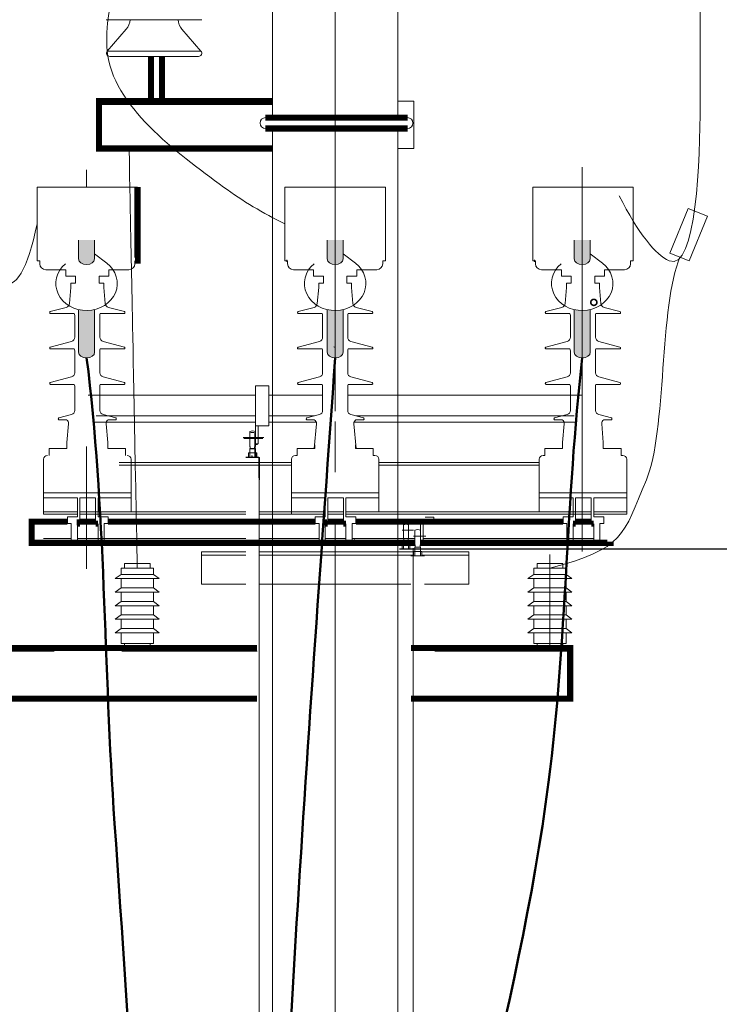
# Model space of a CAD drawing. Header units: millimetres. Extents: x 0 to 630, y 0 to 297.
# Tile 17 of 22: x 215 to 236, y 204 to 233. Entities that reach past the tile are written whole.
import ezdxf

# ---------------------------------------------------------------- set-up
doc = ezdxf.new("R2010")
doc.units = ezdxf.units.MM
for name, pattern in [('K5LT_AXLED', [26.939054, 22.439054, -1.5, 1.5, -1.5]), ('K5LT_BASIC', [0]), ('K5LT_DASHED', [6, 4, -2]), ('K5LT_THIN', [0]), ('K5LT_THIN_INCLUDED_TO_HATCHING', [0])]:
    doc.linetypes.add(name, pattern=pattern)
doc.layers.add('Системный слой', color=7, linetype='Continuous')
doc.styles.add('KDIMTEXTSTYLE', font='GOST_AU.SHX', dxfattribs={"width": 0.96, "oblique": 15, "height": 5})
doc.dimstyles.new('KDIMSTYLE (0.02)', dxfattribs={"dimtxt": 5, "dimasz": 1, "dimexe": 2, "dimexo": 0, "dimgap": 1, "dimtad": 1, "dimlfac": 50, "dimtxsty": 'KDIMTEXTSTYLE', "dimsah": 1, "dimcen": 0, "dimdle": 1, "dimadec": 0, "dimazin": 0, "dimtfac": 0.667, "dimtmove": 0, "dimatfit": 3, "dimfxl": 1, "dimtvp": 1, "dimtolj": 1, "dimtzin": 0, "dimarcsym": 0})

# ---------------------------------------------------------------- blocks, each defined once
blk = doc.blocks.new('U25')
at = {"layer": 'Системный слой', "color": 7, "linetype": 'K5LT_THIN', "lineweight": 18}
for p, q in [((234.783, 227.236), (234.24, 225.913)), ((235.346, 227.004), (234.783, 227.236)), ((234.804, 225.682), (235.346, 227.004)), ((234.24, 225.913), (234.804, 225.682))]:
    blk.add_line(p, q, dxfattribs=at)
blk = doc.blocks.new('KDIMARROW_03')
at = {"layer": 'Системный слой', "color": 0, "linetype": 'K5LT_THIN', "lineweight": 18}
for p, q in [((-1.061, -1.061), (1.061, 1.061)), ((0, 0), (-1, 0)), ((0, 0), (2, 0))]:
    blk.add_line(p, q, dxfattribs=at)

msp = doc.modelspace()

# ---------------------------------------------------------------- hatches: boundary and pattern name
at = {"layer": 'Системный слой', "true_color": 0xff0000}
for points in [[(217.22713, 225.89706), (217.22713, 226.2991), (216.75331, 226.2991), (216.75332, 225.74261), (216.7627, 225.69684), (216.79012, 225.6547), (216.83339, 225.61953), (216.8891, 225.5941), (216.95281, 225.58045), (217.01949, 225.57965), (217.08385, 225.59176), (217.1408, 225.61583), (217.1858, 225.64994), (217.21531, 225.6914), (217.22698, 225.73692), (217.22713, 225.74261)], [(224.57739, 225.89706), (224.57739, 226.2991), (224.10358, 226.2991), (224.10358, 225.74261), (224.11297, 225.69684), (224.14039, 225.6547), (224.18366, 225.61953), (224.23936, 225.5941), (224.30308, 225.58045), (224.36976, 225.57965), (224.43412, 225.59176), (224.49106, 225.61583), (224.53607, 225.64994), (224.56558, 225.6914), (224.57725, 225.73692), (224.57739, 225.74261)], [(231.88263, 225.89706), (231.88263, 226.2991), (231.40882, 226.2991), (231.40882, 225.74261), (231.4182, 225.69684), (231.44562, 225.6547), (231.4889, 225.61953), (231.5446, 225.5941), (231.60831, 225.58045), (231.675, 225.57965), (231.73936, 225.59176), (231.7963, 225.61583), (231.84131, 225.64994), (231.87081, 225.6914), (231.88249, 225.73692), (231.88263, 225.74261)], [(216.75568, 224.24193), (216.75569, 222.98003), (216.7654, 222.93429), (216.79312, 222.89224), (216.83664, 222.85722), (216.89252, 222.83199), (216.95634, 222.81855), (217.02302, 222.81798), (217.0873, 222.83031), (217.14407, 222.85457), (217.18883, 222.88884), (217.21804, 222.9304), (217.22939, 222.97596), (217.2295, 222.98084), (217.22949, 224.24337), (217.10769, 224.22175), (216.98369, 224.21497), (216.85981, 224.22315)], [(224.10595, 224.24193), (224.10595, 222.98003), (224.11567, 222.93429), (224.14338, 222.89224), (224.18691, 222.85722), (224.24279, 222.83199), (224.3066, 222.81855), (224.37329, 222.81798), (224.43756, 222.83031), (224.49433, 222.85457), (224.5391, 222.88884), (224.56831, 222.9304), (224.57966, 222.97596), (224.57976, 222.98084), (224.57976, 224.24337), (224.45796, 224.22175), (224.33396, 224.21497), (224.21008, 224.22315)], [(231.41119, 224.24193), (231.41119, 222.98003), (231.4209, 222.93429), (231.44862, 222.89224), (231.49214, 222.85722), (231.54803, 222.83199), (231.61184, 222.81855), (231.67852, 222.81798), (231.7428, 222.83031), (231.79957, 222.85457), (231.84433, 222.88884), (231.87355, 222.9304), (231.88489, 222.97596), (231.885, 222.98084), (231.885, 224.24337), (231.76319, 224.22175), (231.63919, 224.21497), (231.51531, 224.22315)]]:
    msp.add_hatch(color=1, dxfattribs=at).paths.add_polyline_path(points)

# ---------------------------------------------------------------- linework, layer by layer
at = {"layer": 'Системный слой', "color": 7, "linetype": 'K5LT_AXLED', "lineweight": 18}
for p, q in [((224.34049, 33.86288), (224.34049, 271.81437)), ((230.69049, 214.23639), (230.69049, 216.99639))]:
    msp.add_line(p, q, dxfattribs=at)
at = {"layer": 'Системный слой', "color": 7, "linetype": 'K5LT_THIN', "lineweight": 18}
for p, q in [((226.19049, 237.88384), (226.19049, 229.92033)), ((222.49049, 229.92033), (222.49049, 234.53711)), ((217.5743, 232.81803), (220.40207, 232.81803)), ((218.16446, 232.53998), (217.60291, 231.88863)), ((219.81191, 232.53998), (220.37346, 231.88863)), ((217.60291, 231.88863), (220.37346, 231.88863)), ((217.67511, 231.73105), (220.30126, 231.73105)), ((226.19049, 230.40894), (226.6643, 230.40894)), ((226.6643, 230.40894), (226.6643, 229.00894)), ((217.35825, 230.30894), (222.49049, 230.30894)), ((222.49049, 212.11711), (222.49049, 229.60033)), ((226.19049, 229.60033), (226.19049, 212.11711)), ((226.6643, 229.00894), (226.19049, 229.00894)), ((218.11049, 216.73639), (218.87049, 216.73639)), ((218.11049, 216.73639), (218.11049, 216.60042)), ((218.87049, 216.73639), (218.87049, 216.60042)), ((230.31049, 216.73639), (231.07049, 216.73639)), ((230.31049, 216.73639), (230.31049, 216.60042)), ((231.07049, 216.73639), (231.07049, 216.60042)), ((217.84049, 216.28625), (218.01049, 216.41263)), ((218.01049, 216.60042), (218.97049, 216.60042)), ((218.01049, 216.60042), (218.01049, 216.41263)), ((218.97049, 216.41263), (218.01049, 216.41263)), ((218.97049, 216.60042), (218.97049, 216.41263)), ((219.14049, 216.28625), (218.97049, 216.41263)), ((230.04049, 216.28625), (230.21049, 216.41263)), ((230.21049, 216.60042), (231.17049, 216.60042)), ((230.21049, 216.60042), (230.21049, 216.41263)), ((231.17049, 216.41263), (230.21049, 216.41263)), ((231.17049, 216.60042), (231.17049, 216.41263)), ((231.34049, 216.28625), (231.17049, 216.41263)), ((217.84049, 216.28625), (219.14049, 216.28625)), ((218.01049, 216.28625), (218.01049, 216.01263)), ((218.97049, 216.28625), (218.97049, 216.01263)), ((230.04049, 216.28625), (231.34049, 216.28625)), ((230.21049, 216.28625), (230.21049, 216.01263)), ((231.17049, 216.28625), (231.17049, 216.01263)), ((217.84049, 215.88625), (218.01049, 216.01263)), ((217.84049, 215.88625), (219.14049, 215.88625)), ((218.97049, 216.01263), (218.01049, 216.01263)), ((218.01049, 215.88625), (218.01049, 215.61263)), ((219.14049, 215.88625), (218.97049, 216.01263)), ((218.97049, 215.88625), (218.97049, 215.61263)), ((230.04049, 215.88625), (230.21049, 216.01263)), ((230.04049, 215.88625), (231.34049, 215.88625)), ((231.17049, 216.01263), (230.21049, 216.01263)), ((230.21049, 215.88625), (230.21049, 215.61263)), ((231.34049, 215.88625), (231.17049, 216.01263)), ((231.17049, 215.88625), (231.17049, 215.61263)), ((217.84049, 215.48625), (218.01049, 215.61263)), ((218.97049, 215.61263), (218.01049, 215.61263)), ((219.14049, 215.48625), (218.97049, 215.61263)), ((230.04049, 215.48625), (230.21049, 215.61263)), ((231.17049, 215.61263), (230.21049, 215.61263)), ((231.34049, 215.48625), (231.17049, 215.61263)), ((217.84049, 215.48625), (219.14049, 215.48625)), ((217.84049, 215.08625), (218.01049, 215.21263)), ((218.01049, 215.48625), (218.01049, 215.21263)), ((218.97049, 215.21263), (218.01049, 215.21263)), ((218.97049, 215.48625), (218.97049, 215.21263)), ((219.14049, 215.08625), (218.97049, 215.21263)), ((230.04049, 215.48625), (231.34049, 215.48625)), ((230.04049, 215.08625), (230.21049, 215.21263)), ((230.21049, 215.48625), (230.21049, 215.21263)), ((231.17049, 215.21263), (230.21049, 215.21263)), ((231.17049, 215.48625), (231.17049, 215.21263)), ((231.34049, 215.08625), (231.17049, 215.21263)), ((217.84049, 215.08625), (219.14049, 215.08625)), ((218.01049, 215.08625), (218.01049, 214.81263)), ((218.97049, 215.08625), (218.97049, 214.81263)), ((230.04049, 215.08625), (231.34049, 215.08625)), ((230.21049, 215.08625), (230.21049, 214.81263)), ((231.17049, 215.08625), (231.17049, 214.81263)), ((217.84049, 214.68625), (218.01049, 214.81263)), ((217.84049, 214.68625), (219.14049, 214.68625)), ((218.97049, 214.81263), (218.01049, 214.81263)), ((218.01049, 214.68625), (218.01049, 214.37236)), ((219.14049, 214.68625), (218.97049, 214.81263)), ((218.97049, 214.68625), (218.97049, 214.37236)), ((230.04049, 214.68625), (230.21049, 214.81263)), ((230.04049, 214.68625), (231.34049, 214.68625)), ((231.17049, 214.81263), (230.21049, 214.81263)), ((230.21049, 214.68625), (230.21049, 214.37236)), ((231.34049, 214.68625), (231.17049, 214.81263)), ((231.17049, 214.68625), (231.17049, 214.37236)), ((218.01049, 214.37236), (218.97049, 214.37236)), ((218.11049, 214.23639), (218.11049, 214.37236)), ((218.87049, 214.23639), (218.87049, 214.37236)), ((230.21049, 214.37236), (231.17049, 214.37236)), ((230.31049, 214.23639), (230.31049, 214.37236)), ((231.07049, 214.23639), (231.07049, 214.37236)), ((218.87049, 214.23639), (218.11049, 214.23639)), ((231.07049, 214.23639), (230.31049, 214.23639)), ((222.09765, 208.50528), (222.09765, 119.99885)), ((226.64738, 120.94951), (226.64738, 208.36579))]:
    msp.add_line(p, q, dxfattribs=at)
at = {"layer": 'Системный слой', "color": 7, "linetype": 'K5LT_THIN_INCLUDED_TO_HATCHING', "lineweight": 18}
for p, q in [((216.99022, 228.3816), (216.99022, 227.86906)), ((231.64572, 228.45513), (231.64572, 217.09018)), ((215.5283, 227.86906), (218.49717, 227.86906)), ((215.5283, 227.86906), (215.5283, 225.68761)), ((222.85606, 227.86906), (225.82492, 227.86906)), ((222.85606, 227.86906), (222.85606, 225.68761)), ((225.82492, 227.86906), (225.82492, 225.68761)), ((230.18381, 227.86906), (233.15267, 227.86906)), ((230.18381, 227.86906), (230.18381, 225.68761)), ((233.15267, 227.86906), (233.15267, 225.68761)), ((216.75331, 226.2991), (216.75332, 225.74261)), ((217.22713, 226.2991), (217.22713, 225.74261)), ((224.10358, 226.2991), (224.10358, 225.74261)), ((224.57739, 226.2991), (224.57739, 225.74261)), ((231.40882, 226.2991), (231.40882, 225.74261)), ((231.64572, 226.2991), (231.64572, 225.32837)), ((231.88263, 226.2991), (231.88263, 225.74261)), ((217.22713, 225.89706), (217.58875, 225.61837)), ((222.91032, 225.71331), (222.91032, 225.65372)), ((224.57739, 225.89706), (224.93902, 225.61837)), ((230.23807, 225.71331), (230.23807, 225.65372)), ((231.88263, 225.89706), (232.24425, 225.61837)), ((215.5283, 225.68761), (215.60509, 225.68761)), ((215.60509, 225.60083), (215.60509, 225.68761)), ((215.60509, 225.67244), (215.60509, 225.61285)), ((215.78424, 225.42167), (216.3729, 225.42167)), ((216.3729, 225.42167), (216.3729, 225.22787)), ((217.65258, 225.42167), (218.24123, 225.42167)), ((217.65258, 225.22787), (217.65258, 225.42167)), ((218.42039, 225.60083), (218.42039, 225.68761)), ((222.85606, 225.68761), (222.93284, 225.68761)), ((222.93284, 225.60083), (222.93284, 225.68761)), ((222.93284, 225.67244), (222.93284, 225.61285)), ((223.11199, 225.42167), (223.70065, 225.42167)), ((223.70065, 225.42167), (223.70065, 225.22787)), ((224.98033, 225.42167), (225.56898, 225.42167)), ((224.98033, 225.22787), (224.98033, 225.42167)), ((225.74814, 225.68761), (225.82492, 225.68761)), ((225.74814, 225.60083), (225.74814, 225.68761)), ((230.18381, 225.68761), (230.26059, 225.68761)), ((230.26059, 225.60083), (230.26059, 225.68761)), ((230.26059, 225.67244), (230.26059, 225.61285)), ((230.43974, 225.42167), (231.0284, 225.42167)), ((231.0284, 225.42167), (231.0284, 225.22787)), ((232.30808, 225.42167), (232.89673, 225.42167)), ((232.30808, 225.22787), (232.30808, 225.42167)), ((233.07589, 225.68761), (233.15267, 225.68761)), ((233.07589, 225.60083), (233.07589, 225.68761)), ((216.3729, 225.22787), (216.66722, 225.22787)), ((216.66722, 225.22787), (216.66722, 225.02312)), ((217.35825, 225.22787), (217.65258, 225.22787)), ((217.35825, 225.02312), (217.35825, 225.22787)), ((223.70065, 225.22787), (223.99497, 225.22787)), ((223.99497, 225.22787), (223.99497, 225.02312)), ((224.686, 225.22787), (224.98033, 225.22787)), ((224.686, 225.02312), (224.686, 225.22787)), ((231.0284, 225.22787), (231.32272, 225.22787)), ((231.32272, 225.22787), (231.32272, 225.02312)), ((232.01375, 225.22787), (232.30808, 225.22787)), ((232.01375, 225.02312), (232.01375, 225.22787)), ((216.52646, 224.89515), (216.48512, 224.42264)), ((216.52646, 225.02312), (216.52646, 224.89515)), ((216.66722, 225.02312), (216.52646, 225.02312)), ((217.49902, 225.02312), (217.35825, 225.02312)), ((217.49902, 224.89515), (217.49902, 225.02312)), ((217.54035, 224.42264), (217.49902, 224.89515)), ((223.85421, 224.89515), (223.81287, 224.42264)), ((223.85421, 225.02312), (223.85421, 224.89515)), ((223.99497, 225.02312), (223.85421, 225.02312)), ((224.34049, 225.07012), (224.34049, 221.23468)), ((224.82677, 225.02312), (224.686, 225.02312)), ((224.82677, 224.89515), (224.82677, 225.02312)), ((224.86811, 224.42264), (224.82677, 224.89515)), ((231.18196, 224.89515), (231.14062, 224.42264)), ((231.18196, 225.02312), (231.18196, 224.89515)), ((231.32272, 225.02312), (231.18196, 225.02312)), ((232.15452, 225.02312), (232.01375, 225.02312)), ((232.15452, 224.89515), (232.15452, 225.02312)), ((232.19586, 224.42264), (232.15452, 224.89515)), ((216.39076, 224.31018), (215.91838, 224.18361)), ((216.75568, 224.24193), (216.75569, 222.98027)), ((217.22949, 224.24337), (217.2295, 222.98084)), ((218.10709, 224.18361), (217.63472, 224.31018)), ((223.71851, 224.31018), (223.24613, 224.18361)), ((224.10595, 224.24193), (224.10595, 222.98027)), ((224.57976, 224.24337), (224.57976, 222.98084)), ((225.43484, 224.18361), (224.96247, 224.31018)), ((231.04626, 224.31018), (230.57388, 224.18361)), ((231.41119, 224.24193), (231.41119, 222.98027)), ((231.885, 224.24337), (231.885, 222.98084)), ((232.76259, 224.18361), (232.29022, 224.31018)), ((215.89941, 224.15889), (215.89941, 224.15627)), ((216.62831, 224.13067), (215.92501, 224.13067)), ((216.64163, 224.07383), (216.64163, 223.42626)), ((217.38384, 223.42626), (217.38384, 224.07383)), ((218.10047, 224.13067), (217.39716, 224.13067)), ((218.12606, 224.15627), (218.12606, 224.15889)), ((223.22717, 224.15889), (223.22717, 224.15627)), ((223.95606, 224.13067), (223.25276, 224.13067)), ((223.96938, 224.07383), (223.96938, 223.42626)), ((224.7116, 223.42626), (224.7116, 224.07383)), ((225.42822, 224.13067), (224.72491, 224.13067)), ((225.45381, 224.15627), (225.45381, 224.15889)), ((230.55491, 224.15889), (230.55491, 224.15627)), ((231.28381, 224.13067), (230.58051, 224.13067)), ((231.29713, 224.07383), (231.29713, 223.42626)), ((232.03935, 223.42626), (232.03935, 224.07383)), ((232.75597, 224.13067), (232.05266, 224.13067)), ((232.78156, 224.15627), (232.78156, 224.15889)), ((215.89941, 223.10955), (215.89941, 223.10693)), ((216.54678, 223.30265), (215.91838, 223.13427)), ((216.62831, 223.08134), (215.92501, 223.08134)), ((218.10047, 223.08134), (217.39716, 223.08134)), ((218.10709, 223.13427), (217.47869, 223.30265)), ((218.12606, 223.10693), (218.12606, 223.10955)), ((223.22717, 223.10955), (223.22717, 223.10693)), ((223.87453, 223.30265), (223.24613, 223.13427)), ((223.95606, 223.08134), (223.25276, 223.08134)), ((225.42822, 223.08134), (224.72491, 223.08134)), ((225.43484, 223.13427), (224.80644, 223.30265)), ((225.45381, 223.10693), (225.45381, 223.10955)), ((230.55491, 223.10955), (230.55491, 223.10693)), ((231.20228, 223.30265), (230.57388, 223.13427)), ((231.28381, 223.08134), (230.58051, 223.08134)), ((232.75597, 223.08134), (232.05266, 223.08134)), ((232.76259, 223.13427), (232.13419, 223.30265)), ((232.78156, 223.10693), (232.78156, 223.10955)), ((216.64163, 223.02449), (216.64163, 222.37692)), ((217.38384, 222.37692), (217.38384, 223.02449)), ((223.96938, 223.02449), (223.96938, 222.37692)), ((224.7116, 222.37692), (224.7116, 223.02449)), ((231.29713, 223.02449), (231.29713, 222.37692)), ((232.03935, 222.37692), (232.03935, 223.02449)), ((216.54678, 222.25331), (215.91838, 222.08493)), ((218.10709, 222.08493), (217.47869, 222.25331)), ((223.87453, 222.25331), (223.24613, 222.08493)), ((225.43484, 222.08493), (224.80644, 222.25331)), ((231.20228, 222.25331), (230.57388, 222.08493)), ((232.76259, 222.08493), (232.13419, 222.25331)), ((215.89941, 222.06021), (215.89941, 222.05759)), ((216.62831, 222.032), (215.92501, 222.032)), ((216.64163, 221.97515), (216.64163, 221.26253)), ((217.38384, 221.26253), (217.38384, 221.97515)), ((218.10047, 222.032), (217.39716, 222.032)), ((218.12606, 222.05759), (218.12606, 222.06021)), ((221.98443, 220.80241), (221.98443, 221.99145)), ((221.98443, 221.99145), (222.38113, 221.99145)), ((221.98443, 220.80241), (221.98443, 221.99145)), ((222.38113, 221.99145), (222.38113, 220.80241)), ((222.38113, 220.80241), (222.38113, 221.99145)), ((223.22717, 222.06021), (223.22717, 222.05759)), ((223.95606, 222.032), (223.25276, 222.032)), ((223.96938, 221.97515), (223.96938, 221.26253)), ((224.7116, 221.26253), (224.7116, 221.97515)), ((225.42822, 222.032), (224.72491, 222.032)), ((225.45381, 222.05759), (225.45381, 222.06021)), ((230.55491, 222.06021), (230.55491, 222.05759)), ((231.28381, 222.032), (230.58051, 222.032)), ((231.29713, 221.97515), (231.29713, 221.26253)), ((232.03935, 221.26253), (232.03935, 221.97515)), ((232.75597, 222.032), (232.05266, 222.032)), ((232.78156, 222.05759), (232.78156, 222.06021)), ((217.0335, 221.7103), (221.98443, 221.7103)), ((222.38113, 221.7103), (223.96938, 221.7103)), ((224.7116, 221.7103), (231.64745, 221.7103)), ((216.54678, 221.13892), (216.17432, 221.03912)), ((217.27775, 221.09889), (221.98443, 221.09889)), ((217.85115, 221.03912), (217.47869, 221.13892)), ((222.38113, 221.09889), (223.72513, 221.09889)), ((223.87453, 221.13892), (223.50207, 221.03912)), ((225.17891, 221.03912), (224.80644, 221.13892)), ((224.95585, 221.09889), (231.4032, 221.09889)), ((231.20228, 221.13892), (230.82982, 221.03912)), ((232.50666, 221.03912), (232.13419, 221.13892)), ((216.15535, 221.0144), (216.15535, 221.01178)), ((216.39638, 220.98618), (216.18094, 220.98618)), ((216.45945, 220.86445), (216.41129, 220.31389)), ((217.22076, 220.91294), (221.98443, 220.91294)), ((217.61419, 220.31389), (217.56602, 220.86445)), ((217.84453, 220.98618), (217.62909, 220.98618)), ((217.87012, 221.01178), (217.87012, 221.0144)), ((221.98443, 220.26839), (221.98443, 220.86972)), ((222.38113, 220.80241), (221.98443, 220.80241)), ((222.06121, 220.26839), (222.06121, 220.80241)), ((222.38113, 220.82943), (222.38113, 221.02137)), ((222.38113, 220.91294), (223.78212, 220.91294)), ((223.4831, 221.0144), (223.4831, 221.01178)), ((223.72413, 220.98618), (223.5087, 220.98618)), ((223.78721, 220.86445), (223.72336, 220.13473)), ((224.95761, 220.13473), (224.89377, 220.86445)), ((224.89885, 220.91294), (231.46019, 220.91294)), ((225.17228, 220.98618), (224.95684, 220.98618)), ((225.19788, 221.01178), (225.19788, 221.0144)), ((230.81085, 221.0144), (230.81085, 221.01178)), ((231.05188, 220.98618), (230.83644, 220.98618)), ((231.11496, 220.86445), (231.06679, 220.31389)), ((232.26969, 220.31389), (232.22152, 220.86445)), ((232.50003, 220.98618), (232.28459, 220.98618)), ((232.52563, 221.01178), (232.52563, 221.0144)), ((221.6251, 220.4628), (222.22904, 220.4628)), ((221.81383, 220.47003), (221.81383, 220.59591)), ((221.81383, 220.1867), (221.81383, 220.47003)), ((221.81652, 220.50408), (221.81652, 220.63927)), ((221.81652, 220.19978), (221.81652, 220.50408)), ((221.97017, 220.1867), (221.97018, 220.47002)), ((221.97018, 220.47002), (221.97018, 220.59591)), ((221.98443, 220.50407), (221.98443, 220.63927)), ((221.98443, 220.19978), (221.98443, 220.50407)), ((216.41129, 220.31389), (216.41129, 220.13473)), ((216.99022, 220.19126), (216.99022, 219.62249)), ((216.99022, 220.19126), (216.99022, 216.57781)), ((217.61419, 220.13473), (217.61419, 220.31389)), ((221.63561, 220.43159), (222.19793, 220.43159)), ((221.82369, 220.12703), (221.82369, 220.17694)), ((221.82369, 220.15844), (221.82369, 220.17694)), ((221.8271, 220.13569), (221.8271, 220.1893)), ((221.8271, 220.16943), (221.8271, 220.1893)), ((221.95745, 220.17993), (221.95999, 220.18197)), ((221.95745, 220.17993), (221.95999, 220.18197)), ((221.95999, 220.18197), (221.96253, 220.18299)), ((221.95999, 220.18197), (221.96253, 220.18299)), ((221.96032, 220.12703), (221.96032, 220.17694)), ((221.96032, 220.14949), (221.96032, 220.17694)), ((221.96253, 220.18299), (221.96508, 220.1835)), ((221.96253, 220.18299), (221.96508, 220.1835)), ((221.96508, 220.1835), (221.96762, 220.18502)), ((221.96508, 220.1835), (221.96762, 220.18502)), ((221.96762, 220.18502), (221.96762, 220.18553)), ((221.96762, 220.18502), (221.96762, 220.18553)), ((221.97018, 220.25058), (222.04167, 220.25058)), ((221.97076, 220.19252), (221.97349, 220.1947)), ((221.97076, 220.19252), (221.97349, 220.1947)), ((221.97349, 220.1947), (221.97622, 220.1958)), ((221.97349, 220.1947), (221.97622, 220.1958)), ((221.97384, 220.13569), (221.97384, 220.1893)), ((221.97384, 220.15982), (221.97384, 220.1893)), ((221.97622, 220.1958), (221.97896, 220.19634)), ((221.97622, 220.1958), (221.97896, 220.19634)), ((221.97896, 220.19634), (221.98169, 220.19798)), ((221.97896, 220.19634), (221.98169, 220.19798)), ((221.98169, 220.19798), (221.98169, 220.19853)), ((221.98169, 220.19798), (221.98169, 220.19853)), ((221.98443, 220.26839), (222.06121, 220.26839)), ((223.73904, 220.24509), (223.73904, 220.13473)), ((224.94194, 220.13473), (224.94194, 220.24323)), ((231.06679, 220.31389), (231.06679, 220.13473)), ((232.26969, 220.13473), (232.26969, 220.31389)), ((215.97619, 220.13473), (215.88662, 220.13473)), ((215.88662, 220.13473), (215.88662, 219.92998)), ((216.25772, 220.13473), (215.97619, 220.13473)), ((216.41129, 220.13473), (216.25772, 220.13473)), ((218.13886, 220.13473), (217.61419, 220.13473)), ((218.13886, 219.92998), (218.13886, 220.13473)), ((221.69572, 219.87366), (222.10522, 219.87366)), ((221.70136, 219.88305), (222.08264, 219.88304)), ((221.77757, 219.87366), (221.77757, 220.00992)), ((221.88711, 220.00992), (221.77757, 220.00992)), ((221.77757, 219.88305), (221.77757, 220.00992)), ((221.87957, 220.00992), (221.77757, 220.00992)), ((221.81393, 219.88305), (221.81393, 220.12703)), ((221.81393, 220.12703), (221.82369, 220.12703)), ((221.81662, 219.87366), (221.81662, 220.13569)), ((221.81662, 220.13569), (221.8271, 220.13569)), ((221.82369, 220.12703), (221.892, 220.12703)), ((221.8271, 220.13569), (221.90047, 220.13569)), ((222.00643, 220.00991), (221.87957, 220.00992)), ((222.02337, 220.00991), (221.88711, 220.00992)), ((221.96032, 220.12703), (221.892, 220.12703)), ((221.97384, 220.13569), (221.90047, 220.13569)), ((221.97008, 220.12703), (221.96032, 220.12703)), ((221.97008, 220.12703), (221.96032, 220.12703)), ((221.97007, 219.88305), (221.97008, 220.12703)), ((221.97007, 219.88305), (221.97007, 219.95715)), ((221.98432, 220.13569), (221.97384, 220.13569)), ((221.98432, 220.13569), (221.97384, 220.13569)), ((221.98432, 219.87366), (221.98432, 220.13569)), ((221.98432, 219.87366), (221.98432, 219.95325)), ((222.00643, 219.88305), (222.00643, 220.00991)), ((222.00643, 219.88305), (222.00643, 219.96897)), ((222.02337, 219.87366), (222.02337, 220.00991)), ((222.02337, 219.87366), (222.02337, 219.96594)), ((222.08264, 219.88304), (222.08264, 219.2679)), ((222.09765, 208.50528), (222.09765, 219.88305)), ((222.10522, 219.87366), (222.10522, 219.21299)), ((223.16318, 219.92998), (223.21437, 219.92998)), ((223.30395, 220.13473), (223.21437, 220.13473)), ((223.21437, 220.13473), (223.21437, 219.92998)), ((223.58548, 220.13473), (223.30395, 220.13473)), ((223.73904, 220.13473), (223.58548, 220.13473)), ((225.46661, 220.13473), (224.94194, 220.13473)), ((225.46661, 219.92998), (225.46661, 220.13473)), ((225.5178, 219.92998), (225.46661, 219.92998)), ((230.49093, 219.92998), (230.54212, 219.92998)), ((230.6317, 220.13473), (230.54212, 220.13473)), ((230.54212, 220.13473), (230.54212, 219.92998)), ((230.91323, 220.13473), (230.6317, 220.13473)), ((231.06679, 220.13473), (230.91323, 220.13473)), ((232.79436, 220.13473), (232.26969, 220.13473)), ((232.79436, 219.92998), (232.79436, 220.13473)), ((232.84555, 219.92998), (232.79436, 219.92998)), ((215.72026, 218.26502), (215.72026, 219.81481)), ((222.48251, 219.72385), (217.95488, 219.72385)), ((222.43927, 219.64707), (217.95488, 219.64707)), ((218.30522, 218.26502), (218.30522, 219.81481)), ((218.30522, 219.72385), (218.30522, 219.64707)), ((223.04801, 219.64707), (222.43927, 219.64707)), ((223.04801, 219.72385), (222.48251, 219.72385)), ((223.04801, 218.18931), (223.04801, 219.81481)), ((223.04801, 219.72385), (223.04801, 219.64707)), ((225.63297, 218.26502), (225.63297, 219.81481)), ((225.63297, 219.72385), (225.63297, 219.64707)), ((226.74805, 219.72385), (225.63297, 219.72385)), ((230.37576, 219.72385), (225.63297, 219.72385)), ((226.72309, 219.64707), (225.63297, 219.64707)), ((230.37576, 219.64707), (225.63297, 219.64707)), ((230.37576, 218.26503), (230.37576, 219.81481)), ((230.37576, 219.72385), (230.37576, 219.64707)), ((232.96072, 218.26503), (232.96072, 219.81482)), ((232.96072, 219.72385), (232.96072, 219.64707)), ((215.72026, 219.28876), (215.72026, 218.64892)), ((215.72026, 218.82178), (217.02553, 218.82178)), ((218.30522, 218.82178), (217.02553, 218.82178)), ((223.04801, 218.82178), (223.98929, 218.82178)), ((225.63297, 218.82178), (223.04801, 218.82178)), ((230.37576, 218.82178), (231.68103, 218.82178)), ((232.96072, 218.82178), (231.68103, 218.82178)), ((215.72026, 218.6744), (216.71841, 218.6744)), ((216.71841, 218.55872), (216.71841, 218.6744)), ((216.71841, 218.1172), (216.71841, 218.55872)), ((216.79519, 218.6744), (217.02553, 218.6744)), ((216.79519, 218.56109), (216.79519, 218.6744)), ((216.79521, 218.05099), (216.79519, 218.56109)), ((217.25588, 218.6744), (217.02553, 218.6744)), ((217.25588, 218.56777), (217.25588, 218.6744)), ((217.25588, 218.09705), (217.25588, 218.56777)), ((217.33266, 218.57014), (217.33266, 218.6744)), ((218.30522, 218.6744), (217.33266, 218.6744)), ((217.33266, 218.1172), (217.33266, 218.57014)), ((223.04801, 218.6744), (224.04616, 218.6744)), ((224.04616, 218.55872), (224.04616, 218.6744)), ((224.04616, 218.1172), (224.04616, 218.55872)), ((224.12294, 218.6744), (224.35329, 218.6744)), ((224.12294, 218.56109), (224.12294, 218.6744)), ((224.12296, 218.05099), (224.12294, 218.56109)), ((224.58363, 218.6744), (224.35329, 218.6744)), ((224.58363, 218.56777), (224.58363, 218.6744)), ((224.58363, 218.09705), (224.58363, 218.56777)), ((224.66041, 218.57014), (224.66041, 218.6744)), ((225.63297, 218.6744), (224.66041, 218.6744)), ((224.66041, 218.1172), (224.66041, 218.57014)), ((230.37576, 218.6744), (231.37391, 218.6744)), ((231.37391, 218.55872), (231.37391, 218.6744)), ((231.37391, 218.1172), (231.37391, 218.55872)), ((231.45069, 218.6744), (231.68103, 218.6744)), ((231.45069, 218.56109), (231.45069, 218.6744)), ((231.45071, 218.05099), (231.45069, 218.56109)), ((231.91138, 218.6744), (231.68103, 218.6744)), ((231.91138, 218.56777), (231.91138, 218.6744)), ((231.91138, 218.09705), (231.91138, 218.56777)), ((231.98816, 218.57014), (231.98816, 218.6744)), ((232.96072, 218.6744), (231.98816, 218.6744)), ((231.98816, 218.1172), (231.98816, 218.57014)), ((215.72026, 218.26502), (215.78424, 218.26502)), ((215.72026, 218.26502), (215.72026, 218.18824)), ((215.72026, 218.26502), (216.71841, 218.26502)), ((215.72026, 218.18824), (216.71841, 218.18824)), ((216.7952, 218.26502), (217.25588, 218.26502)), ((216.7952, 218.18824), (217.25588, 218.18824)), ((216.98232, 218.26502), (221.69572, 218.26502)), ((216.98232, 218.18824), (221.69572, 218.18824)), ((218.24123, 218.26502), (218.30522, 218.26502)), ((222.10522, 218.26502), (224.04616, 218.26502)), ((222.10522, 218.26502), (223.11199, 218.26502)), ((222.10522, 218.19032), (224.04616, 218.18824)), ((224.12295, 218.26502), (224.58363, 218.26502)), ((224.12295, 218.18824), (224.58363, 218.18824)), ((224.66041, 218.26502), (231.37391, 218.26502)), ((224.66041, 218.18824), (231.37391, 218.18824)), ((225.56898, 218.26502), (225.63297, 218.26502)), ((227.02768, 218.18824), (231.72423, 218.18824)), ((227.05264, 218.26502), (231.72423, 218.26502)), ((230.37576, 218.26503), (230.43974, 218.26503)), ((231.4507, 218.26502), (231.91138, 218.26502)), ((231.4507, 218.18824), (231.91138, 218.18824)), ((231.98816, 218.26502), (232.96074, 218.26502)), ((231.98816, 218.18824), (232.96074, 218.18824)), ((232.89673, 218.26503), (232.96072, 218.26503)), ((232.96074, 218.18824), (232.96074, 218.26502)), ((216.42408, 218.1172), (216.62883, 218.1172)), ((216.42408, 217.91857), (216.42408, 218.1172)), ((216.42408, 217.91857), (216.53925, 217.91857)), ((216.53925, 217.91857), (216.53925, 217.73303)), ((216.62883, 218.1172), (216.71841, 218.1172)), ((216.79519, 217.90994), (216.71841, 217.90994)), ((216.71841, 217.90994), (216.71841, 217.74783)), ((216.79517, 218.10856), (216.79518, 218.09705)), ((216.79519, 217.9819), (216.79519, 218.05099)), ((216.79519, 217.92433), (216.79519, 217.99385)), ((216.7952, 217.93584), (216.79519, 217.90994)), ((216.7952, 218.05099), (216.79521, 218.03948)), ((217.25587, 218.09705), (217.25586, 218.10856)), ((217.25588, 217.93584), (217.25586, 218.09705)), ((217.25588, 217.90994), (217.25588, 217.93584)), ((217.25589, 218.03948), (217.25589, 218.05099)), ((217.62702, 218.1172), (217.33266, 218.1172)), ((217.33266, 217.90994), (217.33269, 217.73303)), ((217.51184, 217.91857), (217.51184, 217.74783)), ((217.62702, 217.91857), (217.51184, 217.91857)), ((217.62702, 217.91857), (217.62702, 218.1172)), ((223.75183, 218.1172), (223.95658, 218.1172)), ((223.75183, 217.91857), (223.75183, 218.1172)), ((223.75183, 218.1172), (223.90266, 218.1172)), ((223.75183, 217.91857), (223.75183, 218.1172)), ((223.75183, 217.91857), (223.86701, 217.91857)), ((223.75183, 217.91857), (223.84796, 217.91857)), ((223.86701, 217.91857), (223.86701, 217.73303)), ((223.95658, 218.1172), (224.04616, 218.1172)), ((224.12294, 217.90994), (224.04616, 217.90994)), ((224.04616, 217.90994), (224.04616, 217.74783)), ((224.12293, 218.10856), (224.12293, 218.09705)), ((224.12294, 217.9819), (224.12294, 218.05099)), ((224.12294, 217.92433), (224.12294, 217.99385)), ((224.12295, 217.93584), (224.12294, 217.90994)), ((224.12295, 218.05099), (224.12296, 218.03948)), ((224.58362, 218.09705), (224.58361, 218.10856)), ((224.58363, 217.93584), (224.58361, 218.09705)), ((224.58363, 217.90994), (224.58363, 217.93584)), ((224.58364, 218.03948), (224.58364, 218.05099)), ((224.95477, 218.1172), (224.66041, 218.1172)), ((224.66041, 217.90994), (224.66044, 217.73303)), ((224.95477, 218.1172), (224.78831, 218.1172)), ((224.8396, 217.91857), (224.8396, 217.74783)), ((224.95477, 217.91857), (224.8396, 217.91857)), ((224.8396, 217.91857), (224.8396, 217.84618)), ((224.8396, 217.91857), (224.95477, 217.91857)), ((224.95477, 217.91857), (224.95477, 218.1172)), ((224.95477, 217.91857), (224.95477, 218.1172)), ((226.35761, 217.75409), (226.35761, 217.87997)), ((226.51395, 217.75409), (226.51395, 217.87997)), ((226.86446, 217.35146), (226.86446, 217.88712)), ((226.94124, 217.35146), (226.94124, 217.9528)), ((226.97963, 218.03102), (227.26116, 218.03102)), ((226.97963, 217.9125), (227.26116, 217.9125)), ((227.00043, 218.10444), (227.26116, 218.10444)), ((227.26116, 217.9125), (227.26116, 218.10444)), ((231.07958, 218.1172), (231.28433, 218.1172)), ((231.07958, 217.91857), (231.07958, 218.1172)), ((231.07958, 217.91857), (231.19476, 217.91857)), ((231.19476, 217.91857), (231.19476, 217.73303)), ((231.28433, 218.1172), (231.37391, 218.1172)), ((231.45069, 217.90994), (231.37391, 217.90994)), ((231.37391, 217.90994), (231.37391, 217.74783)), ((231.45068, 218.10856), (231.45068, 218.09705)), ((231.45068, 217.99342), (231.45068, 217.9819)), ((231.45069, 217.9819), (231.45069, 218.05099)), ((231.45069, 217.92433), (231.45069, 217.99385)), ((231.4507, 217.93584), (231.45069, 217.90994)), ((231.4507, 218.05099), (231.45071, 218.03948)), ((231.91137, 218.09705), (231.91136, 218.10856)), ((231.91138, 217.93584), (231.91136, 218.09705)), ((231.91138, 217.90994), (231.91138, 217.93584)), ((231.91139, 218.03948), (231.91139, 218.05099)), ((232.28252, 218.1172), (231.98816, 218.1172)), ((231.98816, 217.90994), (231.98819, 217.73303)), ((232.16735, 217.91857), (232.16735, 217.74783)), ((232.16735, 217.91857), (232.28252, 217.91857)), ((232.28252, 217.91857), (232.28252, 218.1172)), ((216.53925, 217.73303), (216.53925, 217.38421)), ((216.71841, 217.74783), (216.71841, 217.38421)), ((217.33269, 217.73303), (217.33269, 217.38421)), ((217.51184, 217.74783), (217.51184, 217.38421)), ((223.86701, 217.73303), (223.86701, 217.38421)), ((224.04616, 217.74783), (224.04616, 217.38421)), ((224.66044, 217.73303), (224.66044, 217.38421)), ((224.8396, 217.74783), (224.8396, 217.38421)), ((226.31873, 217.71566), (226.65987, 217.71566)), ((226.35761, 217.47076), (226.35761, 217.75409)), ((226.51395, 217.47076), (226.51395, 217.75409)), ((226.6548, 217.54587), (227.02118, 217.54587)), ((226.69655, 217.58715), (226.69655, 217.72235)), ((226.69655, 217.28286), (226.69655, 217.58715)), ((226.86446, 217.58715), (226.86446, 217.72235)), ((226.86446, 217.28286), (226.86446, 217.58715)), ((231.19476, 217.73303), (231.19476, 217.38421)), ((231.37391, 217.74783), (231.37391, 217.38421)), ((231.98819, 217.73303), (231.98819, 217.38421)), ((232.16735, 217.74783), (232.16735, 217.38421)), ((215.72026, 217.46981), (216.53925, 217.46981)), ((216.53925, 217.38421), (216.71841, 217.38421)), ((216.71841, 217.46981), (217.33269, 217.46981)), ((217.1615, 217.46981), (221.69572, 217.46981)), ((217.51184, 217.38421), (217.33269, 217.38421)), ((222.10522, 217.46981), (223.86701, 217.46981)), ((223.65661, 217.46981), (223.72436, 217.46981)), ((223.86701, 217.38421), (224.04616, 217.38421)), ((224.04616, 217.46981), (224.66044, 217.46981)), ((224.8396, 217.38421), (224.66044, 217.38421)), ((224.8396, 217.46981), (226.69655, 217.46981)), ((224.91082, 217.46981), (225.02436, 217.46981)), ((224.91523, 217.44652), (224.91754, 217.44654)), ((226.32134, 217.16711), (226.32134, 217.29398)), ((226.42334, 217.29398), (226.32134, 217.29398)), ((226.3577, 217.16711), (226.3577, 217.41109)), ((226.3577, 217.41109), (226.36746, 217.41109)), ((226.36746, 217.41109), (226.36746, 217.46101)), ((226.36746, 217.41109), (226.43578, 217.41109)), ((226.55021, 217.29398), (226.42334, 217.29398)), ((226.50409, 217.41109), (226.43578, 217.41109)), ((226.50122, 217.464), (226.50377, 217.46603)), ((226.50377, 217.46603), (226.50631, 217.46705)), ((226.50409, 217.41109), (226.50409, 217.461)), ((226.51385, 217.41109), (226.50409, 217.41109)), ((226.50631, 217.46705), (226.50885, 217.46756)), ((226.50885, 217.46756), (226.5114, 217.46909)), ((226.5114, 217.46909), (226.5114, 217.4696)), ((226.51385, 217.16711), (226.51385, 217.41109)), ((226.55021, 217.16711), (226.55021, 217.29398)), ((226.70713, 217.21877), (226.70713, 217.27238)), ((226.85079, 217.27559), (226.85352, 217.27778)), ((226.85352, 217.27778), (226.85626, 217.27887)), ((226.85387, 217.21877), (226.85387, 217.27237)), ((226.85626, 217.27887), (226.85899, 217.27942)), ((226.85899, 217.27942), (226.86172, 217.28106)), ((226.86172, 217.28106), (226.86172, 217.2816)), ((226.96172, 217.46981), (231.54508, 217.46981)), ((231.19476, 217.38421), (231.37391, 217.38421)), ((231.37391, 217.46981), (231.98819, 217.46981)), ((232.16735, 217.38421), (231.98819, 217.38421)), ((220.38625, 217.08091), (221.69572, 217.08091)), ((220.38625, 216.12115), (220.38625, 217.08091)), ((220.38625, 216.98493), (221.69572, 216.98493)), ((222.10522, 217.08091), (226.6576, 217.08091)), ((222.10522, 217.08091), (222.79188, 217.08091)), ((222.10522, 216.98493), (226.6576, 216.98493)), ((222.10522, 216.98493), (222.90799, 216.98493)), ((226.24513, 217.16766), (226.62642, 217.16766)), ((226.64738, 208.36579), (226.64738, 217.1902)), ((226.6576, 216.95673), (226.6576, 217.09299)), ((226.76715, 217.09299), (226.6576, 217.09299)), ((226.69665, 216.95673), (226.69665, 217.21877)), ((226.69665, 217.21877), (226.70713, 217.21877)), ((226.70713, 217.21877), (226.7805, 217.21877)), ((226.9034, 217.09299), (226.76715, 217.09299)), ((226.85387, 217.21877), (226.7805, 217.21877)), ((226.86435, 217.21877), (226.85387, 217.21877)), ((226.86435, 216.95673), (226.86435, 217.21877)), ((226.9034, 216.95673), (226.9034, 217.09299)), ((226.9034, 217.08091), (228.29469, 217.08091)), ((226.9034, 216.98493), (228.29469, 216.98493)), ((228.29469, 217.08091), (228.29469, 216.12115)), ((226.57575, 216.95732), (226.98525, 216.95732)), ((221.69572, 216.12115), (220.38625, 216.12115)), ((226.57575, 216.12115), (222.10522, 216.12115)), ((228.29469, 216.12115), (226.98525, 216.12115)), ((222.49049, 212.11711), (222.49049, 41.15353)), ((226.19049, 212.11711), (226.19049, 41.15353))]:
    msp.add_line(p, q, dxfattribs=at)
at = {"layer": 'Системный слой', "color": 7, "linetype": 'K5LT_DASHED', "lineweight": 18}
for p, q in [((222.03359, 214.13639), (213.2945, 214.13639)), ((231.29049, 214.13639), (226.58332, 214.13639))]:
    msp.add_line(p, q, dxfattribs=at)
at = {"layer": 'Системный слой', "color": 7, "linetype": 'K5LT_THIN', "const_width": 0.18}
for points in [[(218.89869, 231.73105), (218.89869, 230.40894), (219.21869, 230.40894), (219.21869, 231.73105)], [(222.49049, 230.40894), (217.35825, 230.40894), (217.35825, 229.00894), (222.49049, 229.00894)], [(226.47981, 229.92033), (222.27981, 229.92033)], [(222.27981, 229.60033), (226.47981, 229.60033)], [(218.49717, 227.86906), (218.49717, 225.68761), (218.42039, 225.68761)], [(222.03359, 214.23639), (213.2945, 214.23639), (213.2945, 212.73639), (222.03359, 212.73639)], [(226.58332, 212.73639), (231.29049, 212.73639), (231.29049, 214.23639), (226.58332, 214.23639)]]:
    msp.add_lwpolyline(points, dxfattribs=at)
at = {"layer": 'Системный слой', "color": 7, "linetype": 'K5LT_THIN_INCLUDED_TO_HATCHING', "const_width": 0.18}
msp.add_lwpolyline([(231.96501, 224.4575, 1), (232.0129, 224.4575, 1)], format="xyb", close=True, dxfattribs=at)
for points in [[(216.42408, 217.96772), (215.36992, 217.97164), (215.36992, 217.34462), (221.69572, 217.34462)], [(216.69589, 217.95081), (216.77267, 217.95081)], [(216.71841, 217.90994), (216.79519, 217.90994)], [(216.71841, 217.90994), (216.79519, 217.90994)], [(217.25587, 217.97164), (216.79519, 217.97164)], [(217.25588, 217.90994), (217.33266, 217.90994)], [(222.10522, 217.97164), (217.62702, 217.97164)], [(223.75183, 217.97164), (222.10522, 217.97164)], [(224.02365, 217.95081), (224.10043, 217.95081)], [(224.04616, 217.90994), (224.12294, 217.90994)], [(224.04616, 217.90994), (224.12294, 217.90994)], [(224.58362, 217.97164), (224.12294, 217.97164)], [(224.58363, 217.90994), (224.66041, 217.90994)], [(227.26116, 217.97164), (224.95477, 217.97164)], [(231.07958, 217.97164), (227.26116, 217.97164)], [(231.37391, 217.90994), (231.45069, 217.90994)], [(231.37391, 217.90994), (231.45069, 217.90994)], [(231.91137, 217.97164), (231.45069, 217.97164)], [(231.91138, 217.90994), (231.98816, 217.90994)], [(220.1943, 217.34462), (226.69655, 217.34462)], [(221.69572, 217.34462), (226.69655, 217.34462)], [(226.86446, 217.34462), (228.81977, 217.34462)], [(228.81977, 217.34462), (232.48307, 217.34462), (232.48307, 217.38421)]]:
    msp.add_lwpolyline(points, dxfattribs=at)
at = {"layer": 'Системный слой', "color": 7, "linetype": 'K5LT_THIN', "lineweight": 18}
for centre, radius, start, end in [((217.79727, 232.85654), 0.48481, 319.234109, 355.444436), ((220.1791, 232.85654), 0.48481, 184.555564, 220.765891), ((217.67511, 231.82638), 0.09533, 139.234109, 270), ((220.30126, 231.82638), 0.09533, 270, 40.765891), ((222.27981, 229.76033), 0.16, 90, 270), ((226.47981, 229.76033), 0.16, 270, 90)]:
    msp.add_arc(centre, radius, start, end, dxfattribs=at)
at = {"layer": 'Системный слой', "color": 7, "linetype": 'K5LT_THIN_INCLUDED_TO_HATCHING', "lineweight": 18}
for centre, radius, start, end in [((215.78424, 225.60083), 0.17916, 180, 270), ((218.24123, 225.60083), 0.17916, 270, 0), ((223.11199, 225.60083), 0.17916, 180, 270), ((225.56898, 225.60083), 0.17916, 270, 0), ((230.43974, 225.60083), 0.17916, 180, 270), ((232.89673, 225.60083), 0.17916, 270, 0), ((216.35764, 224.43379), 0.12797, 285, 355), ((217.66784, 224.43379), 0.12797, 185, 255), ((223.68539, 224.43379), 0.12797, 285, 355), ((224.99559, 224.43379), 0.12797, 185, 255), ((231.01314, 224.43379), 0.12797, 285, 355), ((232.32334, 224.43379), 0.12797, 185, 255), ((215.92501, 224.15889), 0.02559, 105, 180), ((215.92501, 224.15627), 0.02559, 180, 277), ((216.51366, 224.07383), 0.12797, 0, 26.372346), ((217.51181, 224.07383), 0.12797, 153.627654, 180), ((218.10047, 224.15627), 0.02559, 263, 0), ((218.10047, 224.15889), 0.02559, 0, 75), ((223.25276, 224.15889), 0.02559, 105, 180), ((223.25276, 224.15627), 0.02559, 180, 277), ((223.84141, 224.07383), 0.12797, 0, 26.372346), ((224.83956, 224.07383), 0.12797, 153.627654, 180), ((225.42822, 224.15627), 0.02559, 263, 0), ((225.42822, 224.15889), 0.02559, 0, 75), ((230.58051, 224.15889), 0.02559, 105, 180), ((230.58051, 224.15627), 0.02559, 180, 277), ((231.16916, 224.07383), 0.12797, 0, 26.372346), ((232.16731, 224.07383), 0.12797, 153.627654, 180), ((232.75597, 224.15627), 0.02559, 263, 0), ((232.75597, 224.15889), 0.02559, 0, 75), ((216.51366, 223.42626), 0.12797, 285, 0), ((217.51181, 223.42626), 0.12797, 180, 255), ((223.84141, 223.42626), 0.12797, 285, 0), ((224.83956, 223.42626), 0.12797, 180, 255), ((231.16916, 223.42626), 0.12797, 285, 0), ((232.16731, 223.42626), 0.12797, 180, 255), ((215.92501, 223.10955), 0.02559, 105, 180), ((215.92501, 223.10693), 0.02559, 180, 277), ((216.51366, 223.02449), 0.12797, 0, 26.372346), ((217.51181, 223.02449), 0.12797, 153.627654, 180), ((218.10047, 223.10693), 0.02559, 263, 0), ((218.10047, 223.10955), 0.02559, 0, 75), ((223.25276, 223.10955), 0.02559, 105, 180), ((223.25276, 223.10693), 0.02559, 180, 277), ((223.84141, 223.02449), 0.12797, 0, 26.372346), ((224.83956, 223.02449), 0.12797, 153.627654, 180), ((225.42822, 223.10693), 0.02559, 263, 0), ((225.42822, 223.10955), 0.02559, 0, 75), ((230.58051, 223.10955), 0.02559, 105, 180), ((230.58051, 223.10693), 0.02559, 180, 277), ((231.16916, 223.02449), 0.12797, 0, 26.372346), ((232.16731, 223.02449), 0.12797, 153.627654, 180), ((232.75597, 223.10693), 0.02559, 263, 0), ((232.75597, 223.10955), 0.02559, 0, 75), ((216.51366, 222.37692), 0.12797, 285, 0), ((217.51181, 222.37692), 0.12797, 180, 255), ((223.84141, 222.37692), 0.12797, 285, 0), ((224.83956, 222.37692), 0.12797, 180, 255), ((231.16916, 222.37692), 0.12797, 285, 0), ((232.16731, 222.37692), 0.12797, 180, 255), ((215.92501, 222.06021), 0.02559, 105, 180), ((215.92501, 222.05759), 0.02559, 180, 277), ((216.51366, 221.97515), 0.12797, 0, 26.372346), ((217.51181, 221.97515), 0.12797, 153.627654, 180), ((218.10047, 222.05759), 0.02559, 263, 0), ((218.10047, 222.06021), 0.02559, 0, 75), ((223.25276, 222.06021), 0.02559, 105, 180), ((223.25276, 222.05759), 0.02559, 180, 277), ((223.84141, 221.97515), 0.12797, 0, 26.372346), ((224.83956, 221.97515), 0.12797, 153.627654, 180), ((225.42822, 222.05759), 0.02559, 263, 0), ((225.42822, 222.06021), 0.02559, 0, 75), ((230.58051, 222.06021), 0.02559, 105, 180), ((230.58051, 222.05759), 0.02559, 180, 277), ((231.16916, 221.97515), 0.12797, 0, 26.372346), ((232.16731, 221.97515), 0.12797, 153.627654, 180), ((232.75597, 222.05759), 0.02559, 263, 0), ((232.75597, 222.06021), 0.02559, 0, 75), ((216.18094, 221.0144), 0.02559, 105, 180), ((216.51366, 221.26253), 0.12797, 285, 0), ((217.51181, 221.26253), 0.12797, 180, 255), ((217.84453, 221.0144), 0.02559, 0, 75), ((223.5087, 221.0144), 0.02559, 105, 180), ((223.84141, 221.26253), 0.12797, 285, 0), ((224.83956, 221.26253), 0.12797, 180, 255), ((225.17228, 221.0144), 0.02559, 0, 75), ((230.83644, 221.0144), 0.02559, 105, 180), ((231.16916, 221.26253), 0.12797, 285, 0), ((232.16731, 221.26253), 0.12797, 180, 255), ((232.50003, 221.0144), 0.02559, 0, 75), ((216.18094, 221.01178), 0.02559, 180, 277), ((216.33197, 220.8756), 0.12797, 355, 59.780087), ((217.6935, 220.8756), 0.12797, 120.219913, 185), ((217.84453, 221.01178), 0.02559, 263, 0), ((223.5087, 221.01178), 0.02559, 180, 277), ((223.65973, 220.8756), 0.12797, 355, 59.780087), ((225.02125, 220.8756), 0.12797, 120.219913, 185), ((225.17228, 221.01178), 0.02559, 263, 0), ((230.83644, 221.01178), 0.02559, 180, 277), ((230.98747, 220.8756), 0.12797, 355, 59.780087), ((232.349, 220.8756), 0.12797, 120.219913, 185), ((232.50003, 221.01178), 0.02559, 263, 0), ((221.892, 220.39164), 0.21871, 69.057947, 110.941216), ((221.90047, 220.41989), 0.2349, 69.057947, 110.941216), ((221.81393, 220.17694), 0.00976, 359.999582, 90.571728), ((221.81393, 220.17694), 0.00976, 359.999582, 90.571728), ((221.81662, 220.1893), 0.01048, 359.999582, 90.571728), ((221.81662, 220.1893), 0.01048, 359.999582, 90.571728), ((221.97008, 220.17694), 0.00976, 89.427435, 179.999582), ((221.97008, 220.17694), 0.00976, 89.427435, 179.999582), ((221.98432, 220.1893), 0.01048, 89.427435, 179.999582), ((221.98432, 220.1893), 0.01048, 89.427435, 179.999582), ((215.83543, 219.81481), 0.11517, 90, 180), ((218.19004, 219.81481), 0.11517, 0, 90), ((221.99341, 219.9092), 0.11891, 171.638601, 198.010947), ((222.00938, 219.90174), 0.12771, 171.638601, 198.010947), ((223.16318, 219.81481), 0.11517, 90, 180), ((225.5178, 219.81481), 0.11517, 0, 90), ((230.49093, 219.81481), 0.11517, 90, 180), ((232.84555, 219.81481), 0.11517, 0, 90), ((226.43578, 217.67571), 0.21871, 69.057947, 110.941216), ((226.7805, 217.50297), 0.2349, 69.057947, 110.941216), ((226.3577, 217.46101), 0.00976, 359.999582, 90.571728), ((226.51385, 217.461), 0.00976, 89.427435, 179.999582), ((226.69665, 217.27238), 0.01048, 359.999582, 90.571728), ((226.86435, 217.27237), 0.01048, 89.427435, 179.999582)]:
    msp.add_arc(centre, radius, start, end, dxfattribs=at)
for centre, major_axis, ratio, start_param, end_param in [((216.99022, 225.74261), (-0.23691, 0), 0.69318937, 0, 3.14159265), ((224.34049, 225.74261), (-0.23691, 0), 0.69318937, 0, 3.14159265), ((231.64572, 225.74261), (-0.23691, 0), 0.69318937, 0, 3.14159265), ((216.99022, 225.01557), (0.90867, 0.00269), 0.88108433, 2.32670011, 7.13231117), ((224.34049, 225.01557), (0.90867, 0.00269), 0.88108433, 2.32670011, 7.13231117), ((231.64572, 225.01557), (0.90867, 0.00269), 0.88108433, 2.32670011, 7.13231117), ((216.99259, 222.98084), (-0.23691, 0), 0.69318514, 0, 3.14159265), ((224.34286, 222.98084), (-0.23691, 0), 0.69318514, 0, 3.14159265), ((231.64809, 222.98084), (-0.23691, 0), 0.69318514, 0, 3.14159265), ((226.97963, 217.83428), (0, 0.07822), 0.49078441, 0, 1.57079633), ((226.97963, 217.9528), (0, 0.07822), 0.49078441, 0, 0.08238833)]:
    msp.add_ellipse(centre, major_axis=major_axis, ratio=ratio, start_param=start_param, end_param=end_param, dxfattribs=at)
at = {"layer": 'Системный слой', "color": 7, "linetype": 'K5LT_THIN', "lineweight": 18}
for points, knots in [([(232.73424, 227.61115), (233.31714, 226.49506), (233.81156, 225.85388), (234.2175, 225.68761), (235.02311, 225.35764), (235.1325, 228.72409), (235.13212, 230.30834), (235.13127, 233.80807), (235.13127, 235.58343), (235.13127, 238.2165)], [0, 0, 0, 0, 1, 1, 1, 2, 2, 2, 3, 3, 3, 3]), ([(222.85606, 226.77833), (222.20923, 227.0925), (221.60421, 227.45607), (221.04099, 227.86906), (219.63415, 228.90063), (217.74943, 230.2732), (217.60291, 231.88863), (217.53782, 232.60623), (217.66996, 233.37821), (217.99933, 234.20456)], [0, 0, 0, 0, 1, 1, 1, 2, 2, 2, 3, 3, 3, 3]), ([(213.87698, 225.68186), (214.08833, 225.31387), (214.28617, 225.09088), (214.47049, 225.01289), (214.89467, 224.8334), (215.24728, 225.42189), (215.5283, 226.77833)], [0, 0, 0, 0, 1, 1, 1, 2, 2, 2, 2]), ([(234.53474, 225.7923), (233.92862, 224.39163), (234.13483, 220.62031), (233.54461, 219.21299), (232.85037, 217.55763), (232.89592, 217.16766), (230.69049, 216.60042)], [0, 0, 0, 0, 1, 1, 1, 2, 2, 2, 2])]:
    msp.add_open_spline(points, degree=3, knots=knots, dxfattribs=at)
for points in [[(218.49049, 216.60042), (218.30574, 226.02288), (218.33945, 224.30328), (218.24719, 229.00894)], [(224.34049, 223.12589), (224.32778, 223.13247), (224.31508, 223.13906), (224.30239, 223.14566)]]:
    msp.add_open_spline(points, degree=3, dxfattribs=at)
at = {"layer": 'Системный слой', "color": 7, "linetype": 'K5LT_BASIC', "lineweight": 50}
for points, knots in [([(221.86049, 129.15354), (222.49049, 143.19222), (222.53565, 157.02408), (222.49366, 170.89092), (222.47494, 177.07344), (220.22751, 183.17539), (219.456, 189.36232), (218.64196, 195.89034), (218.27553, 202.47832), (217.81894, 209.04589), (217.50003, 213.63302), (217.55046, 218.49539), (216.99259, 222.81662)], [0, 0, 0, 0, 1, 1, 1, 2, 2, 2, 3, 3, 3, 4, 4, 4, 4]), ([(221.86049, 129.15354), (222.49049, 143.19222), (222.49049, 156.00745), (222.49049, 169.37629), (222.49049, 176.20819), (224.84057, 182.98844), (226.19049, 189.75963), (227.55785, 196.61835), (229.74775, 203.34314), (230.65142, 210.2642), (231.19368, 214.4173), (231.1628, 218.63397), (231.64809, 222.81662)], [0, 0, 0, 0, 1, 1, 1, 2, 2, 2, 3, 3, 3, 4, 4, 4, 4]), ([(221.86049, 129.15354), (222.21816, 142.78402), (222.42977, 156.41561), (222.49532, 170.04832), (222.52628, 176.48607), (222.36136, 182.92792), (222.49049, 189.36232), (222.71449, 200.52459), (223.54643, 211.67108), (224.34286, 222.81662)], [0, 0, 0, 0, 1, 1, 1, 2, 2, 2, 3, 3, 3, 3])]:
    msp.add_open_spline(points, degree=3, knots=knots, dxfattribs=at)

# ---------------------------------------------------------------- block references
at = {"layer": 'Системный слой'}
msp.add_blockref('U25', (0, 0), dxfattribs=at)

# ---------------------------------------------------------------- dimensions: what is measured, and where the dimension line sits
at = {"layer": 'Системный слой', "color": 7}
msp.add_linear_dim(base=(238.83543, 116.99314), p1=(226.24513, 217.16766), p2=(238.83543, 116.99314), angle=90, location=(238.83543, 167.0804), text='\\H5.0;\\W0.965;\\Q15;\\H5.0;\\W0.965;\\Q15;\\Q15;5000', dimstyle='KDIMSTYLE (0.02)', override={"dimexo": 0, "dimblk1": 'KDIMARROW_03', "dimblk2": 'KDIMARROW_03', "dimse1": 0, "dimse2": 0, "dimclrt": 7, "dimtolj": 1}, dxfattribs=at).render()

doc.saveas('drawing.dxf')
